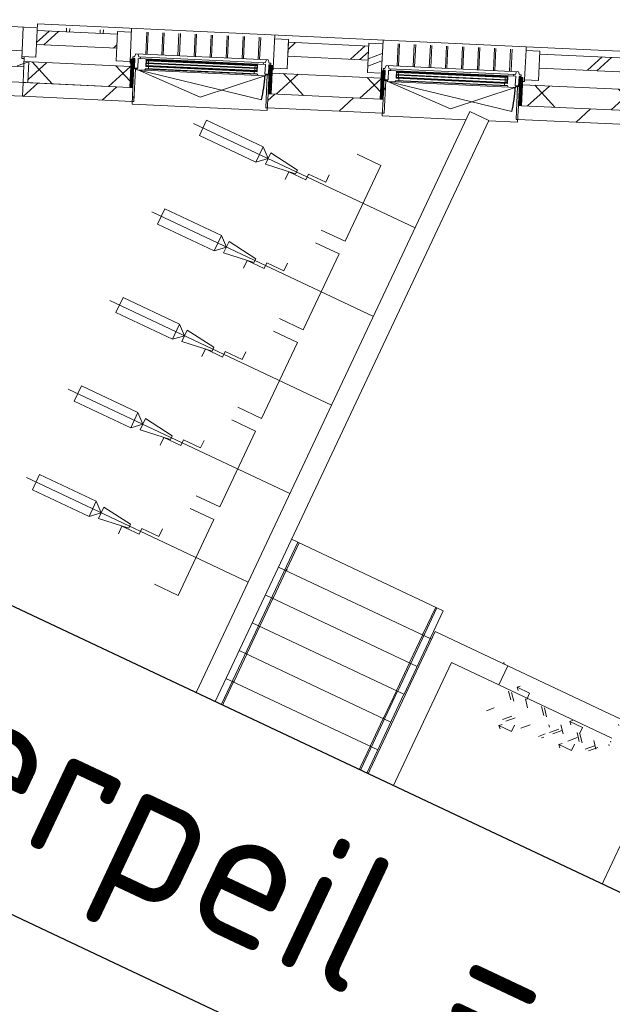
# Model space of a CAD drawing. Header units: metres. Extents: x 136266 to 136452, y 453403 to 453560.
# Tile 110 of 133: x 136331.65 to 136335.89, y 453516.02 to 453523.06. Entities that reach past the tile are written whole.
import ezdxf

# ---------------------------------------------------------------- set-up
doc = ezdxf.new("R2010")
doc.units = ezdxf.units.M
for name, color, linetype, lineweight in [('A-DETL-BEBOUWING', 253, 'Continuous', 9), ('A-DETL-GENF', 92, 'Continuous', 5), ('A-DETL-GENF-4', 252, 'Continuous', 9), ('A-DOOR', 31, 'Continuous', 5), ('A-FLOR', 192, 'Continuous', 5), ('N-WE-OG-BEBOUWING_HOOFDGEBOUW-T25', 7, 'Continuous', 25)]:
    doc.layers.add(name, color=color, linetype=linetype, lineweight=lineweight)
doc.styles.add('NLCS-ISO-M200-T25', font='txt', dxfattribs={"height": 0.5})
pattern_1 = [(67.55299999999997, (1108.231487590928, 460.243075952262), (-369.6932514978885, 152.7314630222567), [])]
pattern_2 = [(90, (0, 0), (-400, 2.449293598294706e-14), [])]
pattern_3 = [(44.99999999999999, (6.820022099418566e-05, 999.9999999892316), (6.216532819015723e-15, 282.842712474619), []), (44.99999999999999, (12.50006820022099, -1.076841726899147e-08), (6.216532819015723e-15, 282.842712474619), []), (44.99999999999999, (-12.49993179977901, -1.076841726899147e-08), (6.216532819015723e-15, 282.842712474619), [])]
pattern_4 = [(129.632, (79271.56306820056, -83009.42733331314), (-281.6022687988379, 26.46057836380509), []), (129.632, (80268.34706820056, -83090.53433331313), (-281.6022687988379, 26.46057836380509), []), (129.632, (80266.00806820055, -83115.42433331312), (-281.6022687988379, 26.46057836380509), [])]

# ---------------------------------------------------------------- blocks, each defined once
blk = doc.blocks.new('859-DO-0010 29-09-2022')
at = {"layer": 'A-DETL-BEBOUWING'}
h = blk.add_hatch(dxfattribs=at)
h.set_pattern_fill('FP_1453', color=256, angle=44.99999999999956, style=0, pattern_type=2)
h.set_pattern_definition([(247.5529999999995, (43637.32723397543, 79758.63971402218), (369.6932514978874, -152.7314630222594), []), (247.5529999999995, (42529.0957463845, 79298.39663806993), (369.6932514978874, -152.7314630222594), [])])
h.paths.add_polyline_path([(40954.45020213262, 78536.1730116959), (41269.42018895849, 78666.9785154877), (41231.06660379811, 78759.33111428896), (40908.64572223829, 78625.4312901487), (40931.54796218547, 78580.80215092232)])
h.paths.add_polyline_path([(42400.73952427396, 79136.80993370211), (42931.76696738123, 79357.34304837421), (42893.41338222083, 79449.69564717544), (42362.38593911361, 79229.1625325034), (42381.56273169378, 79182.98623310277)])
h.paths.add_polyline_path([(44063.08630269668, 79827.17446658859), (44594.11374580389, 80047.70758126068), (44555.76016064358, 80140.06018006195), (44024.73271753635, 79919.52706538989), (44043.90951011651, 79873.35076598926)])
h.paths.add_polyline_path([(45725.4330811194, 80517.5389994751), (46397.42382557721, 80796.61348767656), (46366.00905932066, 80891.84774422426), (45687.07949595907, 80609.89159827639), (45706.25628853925, 80563.71529887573)])
h = blk.add_hatch(dxfattribs=at)
h.set_pattern_fill('FP_1456', color=256, angle=44.99999999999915, style=0, pattern_type=2)
h.set_pattern_definition([(247.5529999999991, (43724.19883757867, 79551.08619607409), (392.0596932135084, -161.9717165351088), []), (337.5529999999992, (43724.19883757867, 79551.08619607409), (161.9717165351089, 392.0596932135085), [])])
h.paths.add_polyline_path([(41080.41634966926, 78290.7151172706), (41419.22151871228, 78431.41925632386), (41361.69114097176, 78569.94815452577), (41011.70962982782, 78424.60253494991)])
h.paths.add_polyline_path([(42461.88235917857, 78864.43123278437), (43135.13280443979, 79144.0288686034), (43077.60242669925, 79282.5577668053), (42404.35198143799, 79002.96013098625)])
h.paths.add_polyline_path([(44070.66463029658, 79532.55068627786), (44790.4643529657, 79831.48001062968), (44732.93397522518, 79970.00890883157), (44013.13425255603, 79671.07958447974), (44061.55951858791, 79554.47512242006)])
h.paths.add_polyline_path([(45725.9961788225, 80220.00182830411), (46483.80974447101, 80534.71811677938), (46436.68759508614, 80677.56950160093), (45668.46580108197, 80358.53072650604)])
h = blk.add_hatch(dxfattribs=at)
h.set_pattern_fill('FP_1457', color=256, angle=44.99999999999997, style=0, pattern_type=2)
h.set_pattern_definition(pattern_1)
h.paths.add_polyline_path([(45744.0324691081, 80119.21077410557), (46515.22919903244, 80439.48502562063), (46483.81443277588, 80534.71928216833), (45705.68048922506, 80211.56403957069), (45731.74581925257, 80148.79611899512)])
h = blk.add_hatch(dxfattribs=at)
h.set_pattern_fill('FP_418', color=256, angle=-67.44712582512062, style=0, pattern_type=2)
h.set_pattern_definition([(112.5528741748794, (45681.54174055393, 80199.88998850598), (-46.91512019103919, -19.48362126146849), [50.8, 0, 0, 0]), (112.5528741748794, (45686.23325257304, 80201.83835063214), (-46.91512019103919, -19.48362126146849), [50.8, 0, 0, 0]), (112.5528741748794, (45690.92476459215, 80203.78671275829), (-46.91512019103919, -19.48362126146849), [50.8, 0, 0, 0]), (112.5528741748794, (45695.61627661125, 80205.73507488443), (-46.91512019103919, -19.48362126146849), [50.8, 0, 0, 0]), (112.5528741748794, (45700.30778863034, 80207.68343701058), (-46.91512019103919, -19.48362126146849), [50.8, 0, 0, 0]), (112.5528741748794, (45704.99930064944, 80209.63179913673), (-46.91512019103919, -19.48362126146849), [50.8, 0, 0, 0]), (112.5528741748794, (45709.69081266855, 80211.58016126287), (-46.91512019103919, -19.48362126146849), [50.8, 0, 0, 0]), (112.5528741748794, (45714.38232468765, 80213.52852338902), (-46.91512019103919, -19.48362126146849), [50.8, 0, 0, 0]), (112.5528741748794, (45719.07383670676, 80215.47688551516), (-46.91512019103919, -19.48362126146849), [50.8, 0, 0, 0]), (112.5528741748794, (45723.76534872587, 80217.42524764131), (-46.91512019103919, -19.48362126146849), [50.8, 0, 0, 0])])
h.paths.add_polyline_path([(45705.67860708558, 80211.5640395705), (45725.99617882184, 80220.00182830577), (45648.13840094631, 80407.47760387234), (45627.82082921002, 80399.03981513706)])
h = blk.add_hatch(color=256, dxfattribs=at)
h.paths.add_polyline_path([(44833.89092050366, 80016.26628184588), (44846.82028433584, 80021.63578376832), (44845.28614092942, 80025.32988772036), (44832.35677709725, 80019.96038579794)])
h.paths.add_polyline_path([(44816.24827132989, 80058.74847729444), (44829.17763516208, 80064.11797921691), (44827.64349175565, 80067.81208316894), (44814.71412792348, 80062.4425812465)])
h.paths.add_polyline_path([(45551.47061318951, 80314.27363854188), (45564.39997702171, 80319.64314046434), (45562.86583361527, 80323.33724441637), (45549.9364697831, 80317.96774249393)])
h.paths.add_polyline_path([(45533.82796401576, 80356.75583399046), (45546.75732784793, 80362.12533591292), (45545.22318444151, 80365.819439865), (45532.29382060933, 80360.44993794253)])
for points in [[(44817.78241473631, 80055.0543733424), (45548.29147125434, 80358.43123196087), (45546.75732784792, 80362.12533591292), (44816.2482713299, 80058.74847729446)], [(44825.06959591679, 80037.50737957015), (45555.57865243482, 80340.88423818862), (45554.04450902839, 80344.57834214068), (44823.53545251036, 80041.20148352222)], [(44832.35677709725, 80019.96038579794), (45562.86583361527, 80323.33724441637), (45561.33169020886, 80327.03134836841), (44830.82263369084, 80023.65448974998)], [(43162.52118667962, 79367.63243506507), (43893.03024319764, 79671.00929368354), (43891.49609979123, 79674.7033976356), (43160.9870432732, 79371.32653901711)], [(43169.80836786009, 79350.08544129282), (43900.31742437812, 79653.46229991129), (43898.78328097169, 79657.15640386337), (43168.27422445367, 79353.77954524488)], [(43177.09554904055, 79332.5384475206), (43907.60460555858, 79635.91530613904), (43906.07046215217, 79639.60941009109), (43175.56140563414, 79336.23255147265)]]:
    blk.add_hatch(color=256, dxfattribs=at).paths.add_polyline_path(points)
h = blk.add_hatch(dxfattribs=at)
h.set_pattern_fill('FP_1460', color=256, angle=112.552874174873, style=0, pattern_type=2)
h.set_pattern_definition([(44.99987417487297, (-0.0002593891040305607, -0.0002808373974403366), (-282.8420913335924, 282.8433336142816), []), (44.99987417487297, (1200.000484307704, 5.175608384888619e-05), (-282.8420913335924, 282.8433336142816), [])])
h.paths.add_polyline_path([(44628.63197244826, 79964.59024233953), (44718.75829121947, 80004.1429083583), (44640.44204241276, 80196.88428498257), (44548.0894436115, 80158.5306998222), (44612.20594260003, 80004.1429083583)])
h = blk.add_hatch(dxfattribs=at)
h.set_pattern_fill('FP_690', color=256, scale=0.9999999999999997, angle=-157.4471258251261, style=0, pattern_type=2)
h.set_pattern_definition([(112.5528741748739, (44836.08682810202, 79848.77708353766), (46.91512019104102, 19.48362126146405), [50.79999999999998, 0, 0, 0]), (112.5528741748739, (44831.39531608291, 79846.8287214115), (46.91512019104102, 19.48362126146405), [50.79999999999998, 0, 0, 0]), (112.5528741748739, (44826.70380406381, 79844.88035928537), (46.91512019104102, 19.48362126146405), [50.79999999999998, 0, 0, 0]), (112.5528741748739, (44822.0122920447, 79842.9319971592), (46.91512019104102, 19.48362126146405), [50.79999999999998, 0, 0, 0]), (112.5528741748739, (44817.32078002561, 79840.98363503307), (46.91512019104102, 19.48362126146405), [50.79999999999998, 0, 0, 0]), (112.5528741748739, (44812.62926800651, 79839.03527290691), (46.91512019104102, 19.48362126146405), [50.79999999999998, 0, 0, 0]), (112.5528741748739, (44807.9377559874, 79837.08691078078), (46.91512019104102, 19.48362126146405), [50.79999999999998, 0, 0, 0]), (112.5528741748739, (44803.2462439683, 79835.13854865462), (46.91512019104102, 19.48362126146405), [50.79999999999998, 0, 0, 0]), (112.5528741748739, (44798.55473194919, 79833.19018652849), (46.91512019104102, 19.48362126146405), [50.79999999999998, 0, 0, 0]), (112.5528741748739, (44793.86321993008, 79831.24182440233), (46.91512019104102, 19.48362126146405), [50.79999999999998, 0, 0, 0])])
h.paths.add_polyline_path([(44712.60657508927, 80018.955786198), (44790.46435296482, 79831.48001063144), (44810.78192470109, 79839.9177993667), (44732.92414682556, 80027.39357493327)])
h = blk.add_hatch(dxfattribs=at)
h.set_pattern_fill('FP_1487', color=256, style=0, pattern_type=2)
h.set_pattern_definition(pattern_2)
h.paths.add_polyline_path([(44849.13550986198, 79747.56520056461), (44860.67958471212, 79752.35939870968), (44770.54865958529, 79969.3880058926), (44759.00458473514, 79964.5938077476), (44810.78192470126, 79839.91779936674)])
h = blk.add_hatch(dxfattribs=at)
h.set_pattern_fill('FP_1457', color=256, angle=44.99999999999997, style=0, pattern_type=2)
h.set_pattern_definition(pattern_1)
h.paths.add_polyline_path([(44088.70092058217, 79431.75963207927), (44849.13578672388, 79747.56453390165), (44810.78192470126, 79839.91701772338), (44050.34894069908, 79524.1128975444), (44070.66463029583, 79475.18968623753)])
h = blk.add_hatch(dxfattribs=at)
h.set_pattern_fill('FP_418', color=256, angle=-67.44712582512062, style=0, pattern_type=2)
h.set_pattern_definition([(112.5528741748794, (44026.21019202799, 79512.4388464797), (-46.91512019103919, -19.48362126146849), [50.8, 0, 0, 0]), (112.5528741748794, (44030.9017040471, 79514.38720860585), (-46.91512019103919, -19.48362126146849), [50.8, 0, 0, 0]), (112.5528741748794, (44035.59321606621, 79516.335570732), (-46.91512019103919, -19.48362126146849), [50.8, 0, 0, 0]), (112.5528741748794, (44040.28472808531, 79518.28393285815), (-46.91512019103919, -19.48362126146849), [50.8, 0, 0, 0]), (112.5528741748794, (44044.97624010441, 79520.2322949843), (-46.91512019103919, -19.48362126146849), [50.8, 0, 0, 0]), (112.5528741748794, (44049.6677521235, 79522.18065711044), (-46.91512019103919, -19.48362126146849), [50.8, 0, 0, 0]), (112.5528741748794, (44054.35926414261, 79524.12901923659), (-46.91512019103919, -19.48362126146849), [50.8, 0, 0, 0]), (112.5528741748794, (44059.05077616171, 79526.07738136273), (-46.91512019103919, -19.48362126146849), [50.8, 0, 0, 0]), (112.5528741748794, (44063.74228818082, 79528.02574348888), (-46.91512019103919, -19.48362126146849), [50.8, 0, 0, 0]), (112.5528741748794, (44068.43380019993, 79529.97410561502), (-46.91512019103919, -19.48362126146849), [50.8, 0, 0, 0])])
h.paths.add_polyline_path([(44050.34705855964, 79524.11289754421), (44070.66463029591, 79532.55068627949), (43992.80685242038, 79720.02646184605), (43972.48928068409, 79711.58867311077)])
h = blk.add_hatch(color=256, dxfattribs=at)
h.paths.add_polyline_path([(43178.62969244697, 79328.84434356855), (43191.55905627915, 79334.21384549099), (43190.02491287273, 79337.90794944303), (43177.09554904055, 79332.5384475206)])
h.paths.add_polyline_path([(43160.98704327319, 79371.32653901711), (43173.91640710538, 79376.69604093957), (43172.38226369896, 79380.39014489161), (43159.45289986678, 79375.02064296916)])
h.paths.add_polyline_path([(43896.20938513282, 79626.85170026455), (43909.13874896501, 79632.22120218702), (43907.60460555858, 79635.91530613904), (43894.67524172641, 79630.54580421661)])
h.paths.add_polyline_path([(43878.56673595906, 79669.33389571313), (43891.49609979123, 79674.7033976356), (43889.96195638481, 79678.39750158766), (43877.03259255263, 79673.0279996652)])
h = blk.add_hatch(dxfattribs=at)
h.set_pattern_fill('FP_1487', color=256, style=0, pattern_type=2)
h.set_pattern_definition(pattern_2)
h.paths.add_polyline_path([(44077.15656887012, 79426.9661005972), (44088.70064372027, 79431.76029874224), (43998.56971859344, 79648.78890592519), (43987.02564374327, 79643.99470778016), (44070.66463029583, 79442.59820894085)])
h = blk.add_hatch(dxfattribs=at)
h.set_pattern_fill('FP_690', color=256, scale=0.9999999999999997, angle=-157.4471258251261, style=0, pattern_type=2)
h.set_pattern_definition([(112.5528741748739, (43180.75527957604, 79161.3259415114), (46.91512019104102, 19.48362126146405), [50.79999999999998, 0, 0, 0]), (112.5528741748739, (43176.06376755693, 79159.37757938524), (46.91512019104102, 19.48362126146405), [50.79999999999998, 0, 0, 0]), (112.5528741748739, (43171.37225553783, 79157.42921725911), (46.91512019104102, 19.48362126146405), [50.79999999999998, 0, 0, 0]), (112.5528741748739, (43166.68074351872, 79155.48085513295), (46.91512019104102, 19.48362126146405), [50.79999999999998, 0, 0, 0]), (112.5528741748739, (43161.98923149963, 79153.53249300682), (46.91512019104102, 19.48362126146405), [50.79999999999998, 0, 0, 0]), (112.5528741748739, (43157.29771948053, 79151.58413088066), (46.91512019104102, 19.48362126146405), [50.79999999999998, 0, 0, 0]), (112.5528741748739, (43152.60620746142, 79149.63576875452), (46.91512019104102, 19.48362126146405), [50.79999999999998, 0, 0, 0]), (112.5528741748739, (43147.91469544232, 79147.68740662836), (46.91512019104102, 19.48362126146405), [50.79999999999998, 0, 0, 0]), (112.5528741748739, (43143.22318342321, 79145.73904450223), (46.91512019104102, 19.48362126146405), [50.79999999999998, 0, 0, 0]), (112.5528741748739, (43138.5316714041, 79143.79068237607), (46.91512019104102, 19.48362126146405), [50.79999999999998, 0, 0, 0])])
h.paths.add_polyline_path([(43057.27502656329, 79331.50464417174), (43135.13280443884, 79144.02886860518), (43155.45037617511, 79152.46665734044), (43077.59259829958, 79339.94243290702)])
h = blk.add_hatch(dxfattribs=at)
h.set_pattern_fill('FP_1487', color=256, style=0, pattern_type=2)
h.set_pattern_definition(pattern_2)
h.paths.add_polyline_path([(43193.80396133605, 79060.11405853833), (43205.3480361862, 79064.90825668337), (43115.21711105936, 79281.93686386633), (43103.67303620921, 79277.1426657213), (43175.24306035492, 79104.80733648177)])
h = blk.add_hatch(dxfattribs=at)
h.set_pattern_fill('FP_1455', color=256, angle=112.552874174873, style=0, pattern_type=2)
h.set_pattern_definition([(44.99987417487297, (-0.0002593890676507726, -0.0002808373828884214), (-282.8420913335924, 282.8433336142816), []), (44.99987417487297, (1200.000484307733, 5.175608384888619e-05), (-282.8420913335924, 282.8433336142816), [])])
h.paths.add_polyline_path([(42342.90515211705, 79015.3390096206), (42435.25775091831, 79053.69259478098), (42354.71522208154, 79247.63305226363), (42262.36262328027, 79209.27946710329), (42305.74939106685, 79104.80733648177)])
h = blk.add_hatch(dxfattribs=at)
h.set_pattern_fill('FP_1457', color=256, angle=44.99999999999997, style=0, pattern_type=2)
h.set_pattern_definition(pattern_1)
h.paths.add_polyline_path([(42467.91281161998, 78758.65421251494), (43193.80423819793, 79060.11339187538), (43155.45037617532, 79152.4658756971), (42429.55922645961, 78851.0068113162)])
h = blk.add_hatch(dxfattribs=at)
h.set_pattern_fill('FP_1459', color=256, scale=0.9999999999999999, angle=-157.4471258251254, style=0, pattern_type=2)
h.set_pattern_definition([(44.99987417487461, (-0.0002742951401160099, -0.0002449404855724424), (-141.4210456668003, 141.4216668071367), []), (134.9998741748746, (-0.0002742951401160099, -0.0002449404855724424), (-141.4216668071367, -141.4210456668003), [])])
h.paths.add_polyline_path([(42343.56490208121, 78935.5308349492), (42386.9706235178, 78953.55701997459), (42363.95847242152, 79008.96857925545), (42348.25853062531, 79002.44846977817), (42327.54759463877, 79052.31887313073), (42281.37129523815, 79033.14208055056), (42308.98587655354, 78966.64820941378), (42327.45639631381, 78974.31892644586)])
h = blk.add_hatch(dxfattribs=at)
h.set_pattern_fill('FP_1458', color=256, angle=22.55287417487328, style=0, pattern_type=2)
h.set_pattern_definition([(44.99987417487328, (-0.0001527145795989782, -0.0005377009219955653), (-141.421045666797, 141.42166680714), [])])
h.paths.add_polyline_path([(42429.55894959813, 78851.00747797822), (42461.88235917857, 78864.43123278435), (42404.35198143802, 79002.96013098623), (42372.02857185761, 78989.5363761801)])
h = blk.add_hatch(dxfattribs=at)
h.set_pattern_fill('FP_1502', color=256, angle=180, style=0, pattern_type=2)
h.set_pattern_definition(pattern_4)
h.paths.add_polyline_path([(48294.95406820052, 76554.50666668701), (48294.95406820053, 76566.50666668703), (48239.95406820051, 76566.50666668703), (48239.95406820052, 76284.50666668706), (48244.95406820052, 76284.506666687), (48244.95406820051, 76554.50666668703)])
h.paths.add_polyline_path([(47349.95406820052, 76554.50666668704), (47349.9540682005, 76566.506666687), (47294.95406820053, 76566.506666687), (47294.95406820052, 76554.50666668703)])
h = blk.add_hatch(dxfattribs=at)
h.set_pattern_fill('FP_1707', color=256, angle=-89.99999999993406, style=0, pattern_type=2)
h.set_pattern_definition([(45.00000000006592, (0.0002379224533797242, -350.0003355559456), (-707.1067811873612, 707.106781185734), [])])
h.paths.add_polyline_path([(46759.93823783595, 74866.99121414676), (46759.93823783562, 75148.11882248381), (45559.93823783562, 75148.11882248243), (45559.93823783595, 74866.99121414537), (46452.46372711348, 74866.99121414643)])
at = {"layer": 'A-DOOR'}
h = blk.add_hatch(dxfattribs=at)
h.set_pattern_fill('FP_1502', color=256, angle=180, style=0, pattern_type=2)
h.set_pattern_definition(pattern_4)
h.paths.add_polyline_path([(48234.95406820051, 76284.50666668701), (48234.95406820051, 76334.50666668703), (47789.95406820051, 76334.50666668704), (47789.95406820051, 76284.50666668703)])
h.paths.add_polyline_path([(47794.95406820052, 76344.50666668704), (47794.95406820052, 76394.50666668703), (47344.9540682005, 76394.50666668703), (47344.9540682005, 76344.50666668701)])
h = blk.add_hatch(dxfattribs=at)
h.set_pattern_fill('FP_2222', color=256, angle=180, style=0, pattern_type=2)
h.set_pattern_definition(pattern_3)
h.paths.add_polyline_path([(47344.95406820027, 76191.70370867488), (47794.95406820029, 76191.70370867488), (47794.95406820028, 76241.70370867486), (47344.95406820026, 76241.70370867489)])
h.paths.add_polyline_path([(48234.95406820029, 76251.70370867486), (48234.95406820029, 76301.70370867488), (47789.9540682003, 76301.70370867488), (47789.9540682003, 76251.70370867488), (47894.08032774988, 76251.70370867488)])
h = blk.add_hatch(dxfattribs=at)
h.set_pattern_fill('FP_2222', color=256, angle=180, style=0, pattern_type=2)
h.set_pattern_definition(pattern_3)
h.paths.add_polyline_path([(47789.95406820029, 73859.99999998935), (48234.9540682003, 73859.99999998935), (48234.9540682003, 73909.99999998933), (47789.95406820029, 73909.99999998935)])
h.paths.add_polyline_path([(47794.95406820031, 73919.99999998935), (47794.95406820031, 73969.99999998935), (47344.95406820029, 73969.99999998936), (47344.95406820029, 73919.99999998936)])
at = {"flags": 128}
for points in [[(45619.93823783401, 76506.13630548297), (45619.27251350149, 76497.25431556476), (45618.77207021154, 76494.43687826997)], [(46701.10440545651, 76494.43687827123), (46700.60396216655, 76497.25431556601), (46699.93823783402, 76506.13630548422)], [(45619.93823783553, 75181.5866775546), (45619.27251350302, 75172.70468763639), (45617.30857967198, 75164.26616947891), (45614.14449423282, 75156.69245259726), (45609.93823783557, 75150.3616875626)], [(46709.93823783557, 75150.36168756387), (46705.73198143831, 75156.69245259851), (46702.56789599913, 75164.26616948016), (46700.60396216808, 75172.70468763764), (46699.93823783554, 75181.58667755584)]]:
    blk.add_lwpolyline(points, dxfattribs=at)
for centre, radius in [((44788.45129336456, 79969.24245506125), 911.0000000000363), ((43133.19006530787, 79281.8205167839), 911.0000000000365)]:
    blk.add_arc(centre, radius, 11.55287417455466, 22.55287417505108)
at = {"layer": 'A-DETL-BEBOUWING'}
for p, q in [((46363.34478265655, 80942.71895753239), (45576.29477415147, 80615.91848245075)), ((46366.00905932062, 80891.84774422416), (45687.07949595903, 80609.89159827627)), ((45725.43308111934, 80517.538999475), (46397.42382557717, 80796.61348767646)), ((45744.03246910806, 80119.21077410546), (47133.28465141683, 80696.16044931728)), ((45576.33577133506, 80615.82248502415), (42343.99481329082, 79273.44700441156)), ((45577.30901994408, 80613.4758233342), (45576.29920934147, 80615.90780095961)), ((45679.40877892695, 80628.36211803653), (45587.05618012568, 80590.00853287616)), ((46436.6875950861, 80677.56950160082), (45668.46580108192, 80358.53072650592)), ((45759.95130776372, 80434.42166055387), (45679.40877892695, 80628.36211803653)), ((45544.14930673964, 80406.52011303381), (45483.15722705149, 80553.38453371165)), ((45553.38456661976, 80410.35547154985), (45492.39248693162, 80557.21989222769)), ((45578.61779565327, 80610.3238330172), (45577.34153553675, 80613.3975143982)), ((45580.36281711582, 80606.12121012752), (45578.65310743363, 80610.23878988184)), ((45578.65914184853, 80610.22798052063), (45580.36057394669, 80606.1310577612)), ((45582.43344367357, 80601.13441612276), (45580.39989849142, 80606.031905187)), ((45580.40442548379, 80606.02546650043), (45582.43338282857, 80601.13988715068)), ((45582.47536313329, 80601.0388016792), (45584.69974307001, 80595.6826591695)), ((45584.74064987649, 80595.58415860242), (45667.59870896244, 80396.0680753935)), ((45437.94381811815, 80362.41349009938), (45376.95173843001, 80509.27791077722)), ((45447.17907799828, 80366.24884861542), (45386.18699831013, 80513.11326929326)), ((46483.81443277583, 80534.71928216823), (45725.99617882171, 80220.00104666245)), ((45725.99617882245, 80220.00182830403), (46483.80974447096, 80534.71811677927)), ((45603.60737513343, 80431.21275968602), (44727.18121250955, 80067.23723651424)), ((45225.53284087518, 80274.20024423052), (45164.54076118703, 80421.06466490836)), ((45234.76810075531, 80278.03560274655), (45173.77602106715, 80424.9000234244)), ((45331.73832949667, 80318.30686716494), (45270.74624980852, 80465.1712878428)), ((45340.97358937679, 80322.14222568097), (45279.98150968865, 80469.00664635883)), ((45590.67801130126, 80425.84325776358), (45591.72759213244, 80402.45739921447)), ((45619.43337177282, 80413.96347476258), (45603.60737513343, 80431.21275968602)), ((45630.51568362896, 80418.56590498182), (45619.43337177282, 80413.96347476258)), ((45621.26522402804, 80401.73055535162), (45635.11811384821, 80407.48359312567)), ((45635.11811384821, 80407.48359312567), (45630.51568362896, 80418.56590498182)), ((45667.59870896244, 80396.0680753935), (45759.95130776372, 80434.42166055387)), ((45591.72759213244, 80402.45739921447), (44755.93657298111, 80055.35745351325)), ((45599.10060031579, 80392.52569491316), (44757.76842523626, 80043.12453410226)), ((44811.94354995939, 80061.29197369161), (45547.99376240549, 80366.9700474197)), ((45546.75732784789, 80362.12533591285), (44816.24827132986, 80058.74847729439)), ((44817.78241473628, 80055.05437334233), (45548.29147125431, 80358.4312319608)), ((45554.04450902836, 80344.57834214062), (44823.53545251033, 80041.20148352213)), ((44825.06959591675, 80037.50737957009), (45555.57865243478, 80340.88423818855)), ((45013.12186363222, 80185.98699836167), (44952.12978394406, 80332.8514190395)), ((45022.35712351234, 80189.8223568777), (44961.36504382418, 80336.68677755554)), ((45119.3273522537, 80230.0936212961), (45058.33527256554, 80376.95804197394)), ((45128.56261213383, 80233.92897981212), (45067.57053244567, 80380.79340048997)), ((45527.9890992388, 80362.99343433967), (45529.52324264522, 80359.29933038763)), ((45532.29382060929, 80360.44993794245), (45533.82796401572, 80356.75583399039)), ((45535.36210742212, 80353.06173003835), (45541.11514519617, 80339.20884021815)), ((45542.64928860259, 80335.51473626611), (45548.40232637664, 80321.66184644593)), ((45564.39997702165, 80319.64314046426), (45545.22318444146, 80365.81943986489)), ((45567.17055498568, 80320.79374801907), (45545.22318444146, 80365.81943986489)), ((45547.9937624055, 80366.9700474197), (45567.17055498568, 80320.79374801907)), ((45547.9937624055, 80366.9700474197), (45564.39997702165, 80319.64314046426)), ((45580.64528027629, 80397.85496899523), (45585.24771049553, 80386.77265713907)), ((45625.18103822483, 80329.72592772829), (45599.10060031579, 80392.52569491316)), ((45647.34566193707, 80338.93078816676), (45621.26522402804, 80401.73055535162)), ((45627.8208292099, 80399.03981513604), (45623.1826264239, 80397.11359207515)), ((45625.18103822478, 80329.72592772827), (45647.34566193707, 80338.93078816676)), ((45629.99015922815, 80331.1825106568), (45652.17535578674, 80340.39591489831)), ((45653.90126711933, 80336.24004795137), (45642.35719226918, 80331.44584980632)), ((45672.21973423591, 80384.9409880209), (45659.66334841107, 80379.72638205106)), ((45667.93464615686, 80395.2591634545), (45668.35766583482, 80394.24056333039)), ((45668.35766583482, 80394.24056333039), (45672.21973423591, 80384.9409880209)), ((44783.83366342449, 79967.32477580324), (45634.40109838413, 80320.56129513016)), ((45561.33169020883, 80327.03134836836), (44830.8226336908, 80023.6544897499)), ((45567.17055498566, 80320.79374801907), (44831.12034253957, 80015.11567429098)), ((44832.35677709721, 80019.96038579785), (45562.86583361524, 80323.33724441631)), ((44835.10303550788, 80000.31100756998), (45574.84735190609, 80307.5232247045)), ((44836.11262489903, 79997.87999092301), (45575.85694129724, 80305.09220805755)), ((44906.91637501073, 80141.88037542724), (44845.92429532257, 80288.74479610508)), ((44916.15163489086, 80145.71573394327), (44855.1595552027, 80292.58015462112)), ((45629.7834684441, 80318.64361587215), (45275.78626538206, 79983.4092883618)), ((45548.7000352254, 80313.123030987), (45554.52978016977, 80299.08543596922)), ((45549.93646978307, 80317.96774249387), (45551.47061318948, 80314.27363854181)), ((45575.85694129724, 80305.09220805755), (45574.84735190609, 80307.5232247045)), ((45575.85694129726, 80305.09220805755), (45584.28039849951, 80299.74641221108)), ((45634.40109838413, 80320.56129513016), (45629.79866816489, 80331.64360698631)), ((45631.90783848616, 80326.56488071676), (45642.54896019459, 80330.98408681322)), ((45642.35719226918, 80331.44584980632), (45732.48811739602, 80114.41724262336)), ((44640.44204241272, 80196.88428498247), (44548.08944361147, 80158.5306998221)), ((44714.08064905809, 80019.56796194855), (44629.72606947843, 80222.687555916)), ((44800.71088638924, 80097.77375249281), (44739.71880670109, 80244.63817317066)), ((44809.94614626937, 80101.60911100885), (44748.95406658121, 80248.4735316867)), ((45705.67860708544, 80211.5640395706), (45751.70290927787, 80100.74092100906)), ((44555.76016064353, 80140.06018006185), (44024.7327175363, 79919.52706538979)), ((44548.08944361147, 80158.5306998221), (44628.63197244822, 79964.59024233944)), ((44788.45129336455, 79969.24245506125), (45680.99471120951, 80151.69038533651)), ((44727.18121250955, 80067.23723651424), (44728.23079334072, 80043.85137796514)), ((44755.93657298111, 80055.35745351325), (44740.11057634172, 80072.60673843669)), ((44771.6213150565, 80048.87757187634), (44767.01888483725, 80059.95988373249)), ((44811.9435499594, 80061.29197369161), (44831.12034253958, 80015.11567429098)), ((44833.89092050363, 80016.26628184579), (44811.9435499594, 80061.29197369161)), ((44833.89092050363, 80016.26628184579), (44814.71412792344, 80062.44258124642)), ((44814.71412792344, 80062.44258124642), (44831.12034253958, 80015.11567429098)), ((44829.17763516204, 80064.11797921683), (44827.64349175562, 80067.81208316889)), ((44830.41406971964, 80068.9626907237), (44828.87992631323, 80072.65679467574)), ((44836.46481634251, 80046.57098544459), (44830.71177856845, 80060.42387526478)), ((45751.70290927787, 80100.74092100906), (45559.95406820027, 80021.10855980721)), ((45732.48811739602, 80114.41724262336), (45744.03219224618, 80119.21144076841)), ((44063.08630269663, 79827.1744665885), (44594.11374580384, 80047.70758126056)), ((44628.63197244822, 79964.59024233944), (44719.51049728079, 80002.3316517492)), ((44728.23079334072, 80043.85137796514), (44717.14848148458, 80039.24894774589)), ((44717.14848148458, 80039.24894774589), (44721.75091170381, 80028.16663588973)), ((44721.75091170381, 80028.16663588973), (44735.603801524, 80033.91967366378)), ((44737.52120391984, 80029.30271038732), (44732.92414682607, 80027.39357493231)), ((44735.603801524, 80033.91967366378), (44761.68423943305, 79971.11990647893)), ((44757.7684252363, 80043.12453410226), (44771.6213150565, 80048.87757187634)), ((44757.76842523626, 80043.12453410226), (44783.84886314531, 79980.3247669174)), ((45275.78626538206, 79983.4092883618), (44788.45129336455, 79969.24245506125)), ((44833.9543633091, 79988.13965872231), (44836.11262489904, 79997.87999092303)), ((44836.11262489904, 79997.87999092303), (44835.10303550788, 80000.31100756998)), ((44843.75199752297, 80029.02399167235), (44837.99895974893, 80042.87688149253)), ((44846.8202843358, 80021.63578376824), (44845.28614092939, 80025.32988772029)), ((44855.4206072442, 80008.74879630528), (44849.59086229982, 80022.78639132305)), ((45559.95406820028, 80025.32955852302), (45409.95406820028, 80025.32955852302)), ((45409.95406820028, 80025.32955852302), (45409.95406820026, 74985.32955852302)), ((45559.95406820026, 74985.32955852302), (45559.95406820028, 80025.32955852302)), ((43913.99342876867, 79925.44727092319), (44005.25193053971, 79705.70354250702)), ((44017.06200050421, 79937.99758515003), (43924.70940170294, 79899.64399998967)), ((44732.93397522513, 79970.00890883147), (44013.13425255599, 79671.07958447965)), ((44097.60452934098, 79744.05712766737), (44017.06200050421, 79937.99758515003)), ((44024.7327175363, 79919.52706538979), (44063.08630269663, 79827.1744665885)), ((44757.27867340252, 79968.74967469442), (44779.42272426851, 79977.94599132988)), ((44770.54865958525, 79969.38800589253), (44759.0045847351, 79964.59380774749)), ((44761.68423943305, 79971.11990647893), (44783.84886314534, 79980.32476691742)), ((44860.67958471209, 79752.35939870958), (44770.54865958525, 79969.38800589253)), ((44770.74042751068, 79968.92624289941), (44781.34040352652, 79973.32836138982)), ((44779.23123320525, 79978.40708765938), (44783.83366342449, 79967.32477580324)), ((45409.95406820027, 79958.81428927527), (44856.80622689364, 79729.09468080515)), ((43881.80252831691, 79716.15558014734), (43820.81044862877, 79863.02000082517)), ((43891.03778819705, 79719.99093866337), (43830.0457085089, 79866.8553593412)), ((43669.39155107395, 79627.94233427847), (43608.3994713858, 79774.80675495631)), ((43678.62681095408, 79631.77769279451), (43617.63473126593, 79778.64211347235)), ((43775.59703969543, 79672.0489572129), (43714.60496000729, 79818.91337789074)), ((43784.83229957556, 79675.88431572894), (43723.84021988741, 79822.74873640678)), ((44070.66463029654, 79532.55068627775), (44790.46435296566, 79831.48001062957)), ((44790.46435296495, 79831.479228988), (44070.66463029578, 79532.54990463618)), ((44810.78192470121, 79839.91779936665), (44856.80622689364, 79729.09468080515)), ((43948.34614707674, 79743.7908214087), (43071.91998445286, 79379.81529823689)), ((43936.46636407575, 79715.03546093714), (43100.67534492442, 79367.9355152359)), ((43943.83937225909, 79705.10375663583), (43102.50719717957, 79355.70259582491)), ((43563.18606245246, 79583.83571134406), (43502.19398276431, 79730.70013202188)), ((43572.42132233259, 79587.6710698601), (43511.42924264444, 79734.53549053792)), ((43925.38405221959, 79710.43303071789), (43929.98648243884, 79699.35071886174)), ((43935.41678324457, 79738.42131948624), (43936.46636407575, 79715.03546093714)), ((43969.91981016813, 79642.30398945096), (43943.83937225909, 79705.10375663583)), ((43964.17214371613, 79726.54153648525), (43948.34614707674, 79743.7908214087)), ((43975.25445557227, 79731.14396670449), (43964.17214371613, 79726.54153648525)), ((43966.00399597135, 79714.30861707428), (43979.85688579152, 79720.06165484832)), ((43992.08443388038, 79651.50884988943), (43966.00399597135, 79714.30861707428)), ((43972.48928068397, 79711.58867310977), (43967.92139836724, 79709.69165379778)), ((43979.85688579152, 79720.06165484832), (43975.25445557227, 79731.14396670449)), ((44005.25193053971, 79705.70354250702), (44097.60452934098, 79744.05712766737)), ((44005.58786773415, 79704.89463056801), (44006.01088741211, 79703.8760304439)), ((44006.01088741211, 79703.8760304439), (44006.77578729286, 79702.03420805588)), ((44006.77578729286, 79702.03420805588), (44009.87295581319, 79694.57645513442)), ((44088.70092058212, 79431.75963207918), (44849.13578672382, 79747.56453390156)), ((44849.13550986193, 79747.56520056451), (44860.67958471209, 79752.35939870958)), ((43128.57243536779, 79279.9028375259), (43979.13987032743, 79633.13935685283)), ((43156.6823219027, 79373.87003541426), (43892.73253434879, 79679.54810914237)), ((43891.49609979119, 79674.70339763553), (43160.98704327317, 79371.32653901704)), ((43162.52118667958, 79367.632435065), (43893.03024319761, 79671.00929368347)), ((43898.78328097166, 79657.1564038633), (43168.27422445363, 79353.7795452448)), ((43169.80836786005, 79350.08544129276), (43900.31742437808, 79653.46229991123)), ((43906.07046215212, 79639.60941009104), (43175.5614056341, 79336.23255147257)), ((43911.90932692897, 79633.37180974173), (43175.85911448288, 79327.69373601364)), ((43177.09554904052, 79332.5384475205), (43907.60460555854, 79635.91530613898)), ((43350.7750852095, 79495.62246547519), (43289.78300552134, 79642.48688615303)), ((43360.01034508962, 79499.45782399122), (43299.01826540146, 79646.32224466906)), ((43456.98057383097, 79539.72908840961), (43395.98849414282, 79686.59350908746)), ((43466.2158337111, 79543.56444692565), (43405.22375402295, 79690.42886760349)), ((43974.52224038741, 79631.22167759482), (43620.52503732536, 79295.98735008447)), ((43872.72787118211, 79675.57149606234), (43874.26201458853, 79671.87739211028)), ((43877.0325925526, 79673.02799966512), (43878.56673595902, 79669.33389571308)), ((43880.10087936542, 79665.63979176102), (43885.85391713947, 79651.78690194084)), ((43887.38806054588, 79648.09279798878), (43893.14109831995, 79634.2399081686)), ((43909.13874896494, 79632.22120218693), (43889.96195638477, 79678.39750158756)), ((43911.90932692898, 79633.37180974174), (43889.96195638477, 79678.39750158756)), ((43892.73253434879, 79679.54810914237), (43911.90932692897, 79633.37180974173)), ((43892.7325343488, 79679.54810914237), (43909.13874896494, 79632.22120218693)), ((43894.67524172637, 79630.54580421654), (43896.20938513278, 79626.85170026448)), ((43969.91981016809, 79642.30398945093), (43992.08443388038, 79651.50884988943)), ((43979.13987032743, 79633.13935685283), (43974.53744010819, 79644.22166870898)), ((43974.72893117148, 79643.76057237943), (43996.84380726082, 79652.94477287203)), ((43976.64661042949, 79639.1429424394), (43987.21741166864, 79643.53294478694)), ((43998.5697185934, 79648.78890592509), (43987.02564374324, 79643.99470778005)), ((43987.02564374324, 79643.99470778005), (44077.15656887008, 79426.96610059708)), ((44009.87295581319, 79694.57645513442), (44004.33179988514, 79692.2752400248)), ((43179.84180745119, 79312.88906929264), (43919.5861238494, 79620.10128642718)), ((43180.85139684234, 79310.45805264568), (43920.59571324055, 79617.67026978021)), ((43244.569596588, 79451.51584254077), (43183.57751689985, 79598.3802632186)), ((43253.80485646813, 79455.35120105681), (43192.81277677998, 79602.21562173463)), ((43893.43880716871, 79625.70109270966), (43899.26855211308, 79611.66349769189)), ((43919.5861238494, 79620.10128642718), (43920.59571324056, 79617.67026978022)), ((43920.59571324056, 79617.67026978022), (43929.01917044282, 79612.32447393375)), ((42978.09526399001, 79506.51975209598), (42885.74266518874, 79468.1661669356)), ((43058.63779282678, 79312.57929461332), (42967.37929105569, 79532.32302302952)), ((43138.36410796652, 79407.40921960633), (43077.37202827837, 79554.27364028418)), ((43147.59936784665, 79411.24457812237), (43086.60728815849, 79558.10899880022)), ((44050.34705855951, 79524.11289754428), (44096.37136075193, 79413.28977898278)), ((42893.41338222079, 79449.69564717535), (42362.38593911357, 79229.1625325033)), ((42779.12704120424, 79402.2330855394), (42769.14522977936, 79426.26854981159)), ((42799.90637593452, 79410.86264220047), (42789.92456450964, 79434.89810647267)), ((42885.74266518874, 79468.1661669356), (42966.2851940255, 79274.22570945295)), ((43133.19006530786, 79281.8205167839), (44025.73348315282, 79464.26844705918)), ((44077.15656887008, 79426.96610059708), (44088.70064372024, 79431.76029874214)), ((42400.73952427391, 79136.80993370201), (42931.76696738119, 79357.34304837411)), ((43072.96956528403, 79356.4294396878), (43061.88725342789, 79351.82700946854)), ((43061.88725342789, 79351.82700946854), (43066.48968364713, 79340.74469761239)), ((43071.91998445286, 79379.81529823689), (43072.96956528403, 79356.4294396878)), ((43100.67534492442, 79367.9355152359), (43084.84934828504, 79385.18480015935)), ((43102.50719717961, 79355.70259582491), (43116.36008699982, 79361.45563359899)), ((43128.58763508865, 79292.90282864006), (43102.50719717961, 79355.70259582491)), ((43116.36008699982, 79361.45563359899), (43111.75765678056, 79372.53794545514)), ((43156.68232190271, 79373.87003541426), (43175.85911448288, 79327.69373601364)), ((43178.62969244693, 79328.84434356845), (43156.68232190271, 79373.87003541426)), ((43178.62969244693, 79328.84434356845), (43159.45289986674, 79375.02064296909)), ((43159.45289986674, 79375.02064296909), (43175.85911448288, 79327.69373601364)), ((43173.91640710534, 79376.6960409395), (43172.38226369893, 79380.39014489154)), ((43175.15284166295, 79381.54075244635), (43173.61869825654, 79385.2348563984)), ((43181.20358828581, 79359.14904716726), (43175.45055051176, 79373.00193698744)), ((43188.49076946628, 79341.60205339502), (43182.73773169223, 79355.4549432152)), ((44096.37136075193, 79413.28977898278), (43201.4746783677, 79041.64353877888)), ((43077.6024266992, 79282.5577668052), (42372.02857185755, 78989.53637618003)), ((42556.3263965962, 79309.70506134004), (42546.34458517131, 79333.74052561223)), ((42577.10573132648, 79318.33461800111), (42567.1239199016, 79342.37008227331)), ((42966.2851940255, 79274.22570945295), (43058.63779282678, 79312.57929461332)), ((43063.25881809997, 79301.45220724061), (43058.97373002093, 79311.7703826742)), ((43068.7999740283, 79303.75342235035), (43063.25881809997, 79301.45220724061)), ((43066.48968364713, 79340.74469761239), (43080.34257346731, 79346.49773538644)), ((43082.25997586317, 79341.88077210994), (43077.59259830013, 79339.94243290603)), ((43080.34257346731, 79346.49773538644), (43106.42301137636, 79283.69796820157)), ((43101.94712487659, 79281.29853266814), (43124.16149621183, 79290.5240530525)), ((43115.21711105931, 79281.93686386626), (43103.67303620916, 79277.14266572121)), ((43106.42301137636, 79283.69796820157), (43128.58763508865, 79292.90282864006)), ((43205.34803618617, 79064.90825668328), (43115.21711105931, 79281.93686386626)), ((43115.40887898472, 79281.47510087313), (43126.07917546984, 79285.90642311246)), ((43123.97000514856, 79290.98514938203), (43128.57243536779, 79279.9028375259)), ((43620.52503732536, 79295.98735008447), (43133.19006530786, 79281.8205167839)), ((43178.69313525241, 79300.71772044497), (43180.85139684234, 79310.45805264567)), ((43180.85139684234, 79310.45805264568), (43179.84180745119, 79312.88906929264)), ((43191.55905627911, 79334.21384549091), (43190.02491287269, 79337.90794944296)), ((43200.15937918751, 79321.32685802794), (43194.32963424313, 79335.36445304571)), ((42354.71522208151, 79247.63305226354), (41223.39588676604, 78777.80163404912)), ((42348.25853062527, 79002.44846977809), (42262.36262328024, 79209.27946710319)), ((42435.25775091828, 79053.69259478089), (42343.99924914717, 79273.4363231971)), ((41451.54520515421, 78444.84312610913), (43135.13280443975, 79144.0288686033)), ((43135.13280443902, 79144.02808696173), (42429.55922645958, 78851.0068113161)), ((43155.45037617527, 79152.46665734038), (43201.4746783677, 79041.64353877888)), ((42327.54759463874, 79052.31887313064), (41380.93345692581, 78659.19462523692)), ((42342.90515211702, 79015.33900962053), (42435.25775091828, 79053.69259478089)), ((42363.95847242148, 79008.96857925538), (42348.25853062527, 79002.44846977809)), ((42358.60509391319, 79021.85911909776), (42429.55894959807, 78851.00747797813)), ((42404.35198143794, 79002.96013098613), (42461.88235917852, 78864.43123278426)), ((42467.91281161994, 78758.65421251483), (43193.80423819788, 79060.11339187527)), ((43193.803961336, 79060.11405853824), (43205.34803618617, 79064.90825668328)), ((41408.95660221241, 78547.39255312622), (42386.97062351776, 78953.55701997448)), ((42429.55922645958, 78851.0068113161), (42467.91281161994, 78758.65421251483)), ((45559.95406692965, 76714.50666449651), (46759.93823783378, 76714.5066644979)), ((45609.93823783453, 76056.52885261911), (45609.93823783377, 76714.50666449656)), ((45619.93823783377, 76714.50666449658), (45619.93823783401, 76506.13630548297)), ((46699.93823783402, 76506.13630548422), (46699.93823783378, 76714.50666449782)), ((46709.93823783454, 76056.52885262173), (46709.93823783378, 76714.50666449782)), ((46759.93823783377, 76714.50666449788), (46759.93823783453, 76056.52885262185)), ((46769.95406820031, 76554.5066666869), (46769.95406820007, 73579.99999998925)), ((47344.95406820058, 76554.50666668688), (46769.95406820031, 76554.5066666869)), ((47344.95406820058, 76404.50666668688), (47344.95406820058, 76554.50666668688)), ((45559.95406693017, 76494.5066644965), (46759.93823783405, 76494.50666449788)), ((45619.93823783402, 76494.50666449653), (45619.93823783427, 76281.58667755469)), ((46699.93823783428, 76281.58667755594), (46699.93823783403, 76494.50666449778)), ((47469.95406820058, 76444.50666668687), (47487.63173773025, 76462.18433621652)), ((46969.95406820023, 73729.99999998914), (46969.9540682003, 76404.5066666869)), ((46969.9540682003, 76404.50666668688), (47344.95406820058, 76404.50666668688)), ((47469.95406820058, 76444.50666668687), (47487.63173773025, 76426.8289971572)), ((47569.95406820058, 76444.50666668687), (47469.95406820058, 76444.50666668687)), ((47569.95406820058, 76394.50666668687), (47569.95406820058, 76444.50666668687)), ((47914.95406820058, 76384.50666668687), (47932.63173773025, 76402.18433621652)), ((48619.95406820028, 76404.50666668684), (48619.95406820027, 73729.99999998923)), ((48769.95406820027, 73579.50666668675), (48769.95406820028, 76404.50666668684)), ((47914.95406820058, 76384.50666668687), (47932.63173773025, 76366.82899715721)), ((48014.95406820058, 76384.50666668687), (47914.95406820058, 76384.50666668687)), ((48014.95406820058, 76334.50666668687), (48014.95406820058, 76384.50666668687)), ((45559.9540669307, 76274.50666449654), (46759.93823783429, 76274.50666449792)), ((45619.93823783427, 76281.58667755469), (45619.51254853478, 76274.4850012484)), ((45619.93823783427, 76274.50666449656), (45619.93823783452, 76061.5866775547)), ((46700.36392713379, 76274.48500124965), (46699.93823783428, 76281.58667755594)), ((46699.93823783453, 76061.58667755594), (46699.93823783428, 76274.50666449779)), ((48014.95406820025, 76251.70370867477), (48014.95406820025, 76201.70370867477)), ((47569.95406820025, 76191.70370867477), (47569.95406820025, 76141.70370867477)), ((47914.95406820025, 76201.70370867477), (47932.63173772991, 76219.38137820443)), ((47914.95406820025, 76201.70370867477), (47932.63173772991, 76184.0260391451)), ((48014.95406820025, 76201.70370867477), (47914.95406820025, 76201.70370867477)), ((47469.95406820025, 76141.70370867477), (47487.63173772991, 76159.38137820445)), ((47469.95406820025, 76141.70370867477), (47487.63173772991, 76124.02603914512)), ((47569.95406820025, 76141.70370867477), (47469.95406820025, 76141.70370867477)), ((45559.95406693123, 76054.50666449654), (46759.93823783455, 76054.50666449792)), ((45609.93823783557, 75150.3616875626), (45609.93823783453, 76054.5066644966)), ((45619.93823783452, 76061.5866775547), (45619.7182885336, 76056.50014814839)), ((45619.93823783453, 76054.50666449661), (45619.93823783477, 75841.58667755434)), ((46700.15818713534, 76056.50014815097), (46699.93823783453, 76061.58667755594)), ((46699.93823783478, 75841.58667755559), (46699.93823783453, 76054.50666449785)), ((46709.93823783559, 75150.36168756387), (46709.93823783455, 76054.50666449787)), ((46759.93823783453, 76054.50666449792), (46759.93823783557, 75150.36168756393)), ((45559.95406693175, 75834.50666449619), (46759.93823783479, 75834.50666449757)), ((45619.93823783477, 75841.58667755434), (45619.51254853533, 75834.48500124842)), ((45619.93823783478, 75834.50666449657), (45619.93823783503, 75621.5866775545)), ((46700.36392713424, 75834.48500124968), (46699.93823783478, 75841.58667755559)), ((46699.93823783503, 75621.58667755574), (46699.93823783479, 75834.50666449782)), ((45619.93823783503, 75621.5866775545), (45619.51254853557, 75614.48500124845)), ((46700.36392713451, 75614.48500124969), (46699.93823783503, 75621.58667755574)), ((45559.95406693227, 75614.50666449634), (46759.93823783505, 75614.50666449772)), ((45619.93823783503, 75614.5066644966), (45619.93823783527, 75401.58667755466)), ((46699.93823783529, 75401.5866775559), (46699.93823783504, 75614.50666449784)), ((45559.9540669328, 75394.50666449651), (46759.9382378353, 75394.5066644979)), ((45619.93823783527, 75401.58667755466), (45619.5125485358, 75394.48500124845)), ((45619.93823783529, 75394.50666449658), (45619.93823783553, 75181.5866775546)), ((46700.36392713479, 75394.48500124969), (46699.93823783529, 75401.5866775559)), ((46699.93823783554, 75181.58667755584), (46699.9382378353, 75394.50666449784)), ((45559.93823783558, 75148.11882248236), (45559.9382378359, 74866.9912141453)), ((46759.93823783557, 75148.11882248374), (45559.93823783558, 75148.11882248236)), ((45609.93823783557, 75150.36168756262), (45559.95406693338, 75150.36168756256)), ((46759.93823783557, 75150.36168756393), (46709.93823783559, 75150.36168756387)), ((46759.93823783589, 74866.99121414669), (46759.93823783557, 75148.11882248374)), ((45409.95406820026, 74985.32955852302), (45559.95406820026, 74985.32955852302)), ((45559.9382378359, 74866.9912141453), (46759.93823783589, 74866.99121414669)), ((47469.95406820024, 74019.99999998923), (47487.63173772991, 74037.6776695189)), ((47469.95406820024, 74019.99999998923), (47487.63173772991, 74002.32233045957)), ((47569.95406820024, 74019.99999998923), (47469.95406820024, 74019.99999998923)), ((47569.95406820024, 73969.99999998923), (47569.95406820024, 74019.99999998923)), ((48619.95406820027, 73729.99999998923), (46769.95406820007, 73729.99999998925))]:
    blk.add_line(p, q, dxfattribs=at)
at = {"layer": 'A-DETL-GENF'}
for p, q in [((44809.95406820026, 79404.99999999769), (44997.45406820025, 79404.99999999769)), ((44997.45406820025, 79404.99999999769), (44997.45406820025, 78804.99999999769)), ((43732.45406820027, 79044.99999999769), (43732.45406820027, 79164.99999999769)), ((43732.45406820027, 79164.99999999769), (44179.95406820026, 79164.99999999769)), ((44179.95406820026, 79164.99999999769), (44179.95406820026, 79044.99999999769)), ((44179.95406820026, 79164.99999999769), (44247.45406820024, 79104.99999999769)), ((44247.45406820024, 79149.99999999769), (44472.45406820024, 79119.99999999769)), ((44247.45406820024, 79059.99999999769), (44247.45406820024, 79149.99999999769)), ((44692.45406820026, 79187.49999999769), (44692.45406820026, 79127.49999999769)), ((43657.45406820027, 79104.99999999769), (45409.95406820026, 79104.99999999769)), ((44247.45406820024, 79104.99999999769), (44179.95406820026, 79044.99999999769)), ((44472.45406820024, 79089.99999999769), (44247.45406820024, 79059.99999999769)), ((44422.45406820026, 79082.49999999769), (44422.45406820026, 79022.49999999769)), ((44557.45406820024, 79082.49999999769), (44422.45406820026, 79082.49999999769)), ((44472.45406820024, 79119.99999999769), (44472.45406820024, 79089.99999999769)), ((44557.45406820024, 79127.49999999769), (44557.45406820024, 79082.49999999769)), ((44692.45406820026, 79127.49999999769), (44557.45406820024, 79127.49999999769)), ((44179.95406820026, 79044.99999999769), (43732.45406820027, 79044.99999999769)), ((44997.45406820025, 78804.99999999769), (44809.95406820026, 78804.99999999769)), ((44809.95406820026, 78704.99999999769), (44997.45406820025, 78704.99999999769)), ((44997.45406820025, 78704.99999999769), (44997.45406820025, 78104.99999999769)), ((43732.45406820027, 78344.99999999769), (43732.45406820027, 78464.99999999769)), ((43732.45406820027, 78464.99999999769), (44179.95406820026, 78464.99999999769)), ((44179.95406820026, 78464.99999999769), (44179.95406820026, 78344.99999999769)), ((44179.95406820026, 78464.99999999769), (44247.45406820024, 78404.99999999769)), ((44247.45406820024, 78449.99999999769), (44472.45406820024, 78419.99999999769)), ((44247.45406820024, 78359.99999999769), (44247.45406820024, 78449.99999999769)), ((44692.45406820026, 78487.49999999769), (44692.45406820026, 78427.49999999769)), ((43657.45406820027, 78404.99999999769), (45409.95406820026, 78404.99999999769)), ((44247.45406820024, 78404.99999999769), (44179.95406820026, 78344.99999999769)), ((44472.45406820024, 78389.99999999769), (44247.45406820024, 78359.99999999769)), ((44422.45406820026, 78382.49999999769), (44422.45406820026, 78322.49999999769)), ((44557.45406820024, 78382.49999999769), (44422.45406820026, 78382.49999999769)), ((44472.45406820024, 78419.99999999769), (44472.45406820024, 78389.99999999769)), ((44557.45406820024, 78427.49999999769), (44557.45406820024, 78382.49999999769)), ((44692.45406820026, 78427.49999999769), (44557.45406820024, 78427.49999999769)), ((44179.95406820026, 78344.99999999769), (43732.45406820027, 78344.99999999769)), ((44997.45406820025, 78104.99999999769), (44809.95406820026, 78104.99999999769)), ((44809.95406820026, 78004.99999999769), (44997.45406820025, 78004.99999999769)), ((44997.45406820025, 78004.99999999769), (44997.45406820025, 77404.99999999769)), ((43732.45406820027, 77644.99999999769), (43732.45406820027, 77764.99999999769)), ((43732.45406820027, 77764.99999999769), (44179.95406820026, 77764.99999999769)), ((44179.95406820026, 77764.99999999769), (44179.95406820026, 77644.99999999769)), ((44179.95406820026, 77764.99999999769), (44247.45406820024, 77704.99999999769)), ((44247.45406820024, 77749.99999999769), (44472.45406820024, 77719.99999999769)), ((44247.45406820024, 77659.99999999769), (44247.45406820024, 77749.99999999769)), ((44692.45406820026, 77787.49999999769), (44692.45406820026, 77727.49999999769)), ((43657.45406820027, 77704.99999999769), (45409.95406820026, 77704.99999999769)), ((44247.45406820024, 77704.99999999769), (44179.95406820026, 77644.99999999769)), ((44472.45406820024, 77689.99999999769), (44247.45406820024, 77659.99999999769)), ((44422.45406820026, 77682.49999999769), (44422.45406820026, 77622.49999999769)), ((44557.45406820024, 77682.49999999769), (44422.45406820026, 77682.49999999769)), ((44472.45406820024, 77719.99999999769), (44472.45406820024, 77689.99999999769)), ((44557.45406820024, 77727.49999999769), (44557.45406820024, 77682.49999999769)), ((44692.45406820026, 77727.49999999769), (44557.45406820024, 77727.49999999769)), ((44179.95406820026, 77644.99999999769), (43732.45406820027, 77644.99999999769)), ((44997.45406820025, 77404.99999999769), (44809.95406820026, 77404.99999999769)), ((44809.95406820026, 77304.99999999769), (44997.45406820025, 77304.99999999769)), ((44997.45406820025, 77304.99999999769), (44997.45406820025, 76704.99999999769)), ((43732.45406820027, 76944.99999999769), (43732.45406820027, 77064.99999999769)), ((43732.45406820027, 77064.99999999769), (44179.95406820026, 77064.99999999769)), ((44179.95406820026, 77064.99999999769), (44179.95406820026, 76944.99999999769)), ((44179.95406820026, 77064.99999999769), (44247.45406820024, 77004.99999999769)), ((44247.45406820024, 77049.99999999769), (44472.45406820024, 77019.99999999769)), ((44247.45406820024, 76959.99999999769), (44247.45406820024, 77049.99999999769)), ((44557.45406820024, 77027.49999999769), (44557.45406820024, 76982.49999999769)), ((44692.45406820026, 77027.49999999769), (44557.45406820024, 77027.49999999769)), ((44692.45406820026, 77087.49999999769), (44692.45406820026, 77027.49999999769)), ((43657.45406820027, 77004.99999999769), (45409.95406820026, 77004.99999999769)), ((44247.45406820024, 77004.99999999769), (44179.95406820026, 76944.99999999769)), ((44472.45406820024, 76989.99999999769), (44247.45406820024, 76959.99999999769)), ((44422.45406820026, 76982.49999999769), (44422.45406820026, 76922.49999999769)), ((44557.45406820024, 76982.49999999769), (44422.45406820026, 76982.49999999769)), ((44472.45406820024, 77019.99999999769), (44472.45406820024, 76989.99999999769)), ((44179.95406820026, 76944.99999999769), (43732.45406820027, 76944.99999999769)), ((44997.45406820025, 76704.99999999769), (44809.95406820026, 76704.99999999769)), ((44809.95406820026, 76604.99999999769), (44997.45406820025, 76604.99999999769)), ((44997.45406820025, 76604.99999999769), (44997.45406820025, 76004.99999999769)), ((43732.45406820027, 76244.99999999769), (43732.45406820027, 76364.99999999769)), ((43732.45406820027, 76364.99999999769), (44179.95406820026, 76364.99999999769)), ((44179.95406820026, 76364.99999999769), (44179.95406820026, 76244.99999999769)), ((44179.95406820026, 76364.99999999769), (44247.45406820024, 76304.99999999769)), ((44247.45406820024, 76349.99999999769), (44472.45406820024, 76319.99999999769)), ((44247.45406820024, 76259.99999999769), (44247.45406820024, 76349.99999999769)), ((44472.45406820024, 76319.99999999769), (44472.45406820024, 76289.99999999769)), ((44557.45406820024, 76327.49999999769), (44557.45406820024, 76282.49999999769)), ((44692.45406820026, 76327.49999999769), (44557.45406820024, 76327.49999999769)), ((44692.45406820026, 76387.49999999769), (44692.45406820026, 76327.49999999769)), ((43657.45406820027, 76304.99999999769), (45409.95406820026, 76304.99999999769)), ((44247.45406820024, 76304.99999999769), (44179.95406820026, 76244.99999999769)), ((44472.45406820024, 76289.99999999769), (44247.45406820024, 76259.99999999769)), ((44422.45406820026, 76282.49999999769), (44422.45406820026, 76222.49999999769)), ((44557.45406820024, 76282.49999999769), (44422.45406820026, 76282.49999999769)), ((44179.95406820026, 76244.99999999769), (43732.45406820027, 76244.99999999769)), ((44997.45406820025, 76004.99999999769), (44809.95406820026, 76004.99999999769))]:
    blk.add_line(p, q, dxfattribs=at)
at = {"layer": 'A-DETL-GENF-4'}
for p, q in [((45648.13840094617, 80407.47760387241), (45627.82082920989, 80399.03981513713)), ((45725.9961788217, 80220.00182830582), (45648.13840094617, 80407.47760387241)), ((45627.82082920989, 80399.03981513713), (45705.67860708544, 80211.56403957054)), ((45705.67860708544, 80211.56403957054), (45725.9961788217, 80220.00182830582)), ((44712.60657508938, 80018.95578619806), (44732.92414682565, 80027.39357493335)), ((44790.4643529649, 79831.4800106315), (44712.60657508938, 80018.95578619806)), ((44732.92414682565, 80027.39357493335), (44810.78192470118, 79839.91779936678)), ((44810.78192470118, 79839.91779936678), (44790.4643529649, 79831.4800106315)), ((43992.80685242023, 79720.02646184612), (43972.48928068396, 79711.58867311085)), ((43972.48928068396, 79711.58867311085), (44050.3470585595, 79524.11289754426)), ((44070.66463029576, 79532.55068627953), (43992.80685242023, 79720.02646184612)), ((44050.3470585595, 79524.11289754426), (44070.66463029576, 79532.55068627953)), ((43057.27502656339, 79331.5046441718), (43077.59259829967, 79339.94243290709)), ((43135.13280443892, 79144.02886860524), (43057.27502656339, 79331.5046441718)), ((43077.59259829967, 79339.94243290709), (43155.4503761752, 79152.46665734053)), ((43155.4503761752, 79152.46665734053), (43135.13280443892, 79144.02886860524))]:
    blk.add_line(p, q, dxfattribs=at)
at = {"layer": 'A-FLOR'}
for p, q in [((42467.91281161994, 78758.65421251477), (41489.89879031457, 78352.48974566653)), ((47349.95406820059, 76554.50666668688), (48239.95406820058, 76554.50666668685)), ((46769.95406820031, 76494.50666449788), (46759.93823783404, 76494.50666449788)), ((47349.95406820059, 76404.50666668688), (48239.95406820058, 76404.50666668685))]:
    blk.add_line(p, q, dxfattribs=at)

msp = doc.modelspace()

# ---------------------------------------------------------------- block references
at = {"xscale": 0.001, "yscale": 0.001, "zscale": 0.001, "rotation": 334.7650131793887}
msp.add_blockref('859-DO-0010 29-09-2022', (136259.6791283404, 453469.3710543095), dxfattribs=at)

# ---------------------------------------------------------------- next in the draw order: texts
at = {"layer": 'N-WE-OG-BEBOUWING_HOOFDGEBOUW-T25', "insert": (136329.6984898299, 453519.2086299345), "char_height": 1, "attachment_point": 1, "rotation": 334.7647804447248, "style": 'NLCS-ISO-M200-T25', "bg_fill": 19, "box_fill_scale": 1.5, "bg_fill_color": 256, "bg_fill_transparency": 0}
msp.add_mtext_dynamic_manual_height_columns('Vloerpeil = +2.17 NAP', width=13.22656778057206, gutter_width=2.5, heights=[0], dxfattribs=at)

doc.saveas('drawing.dxf')
